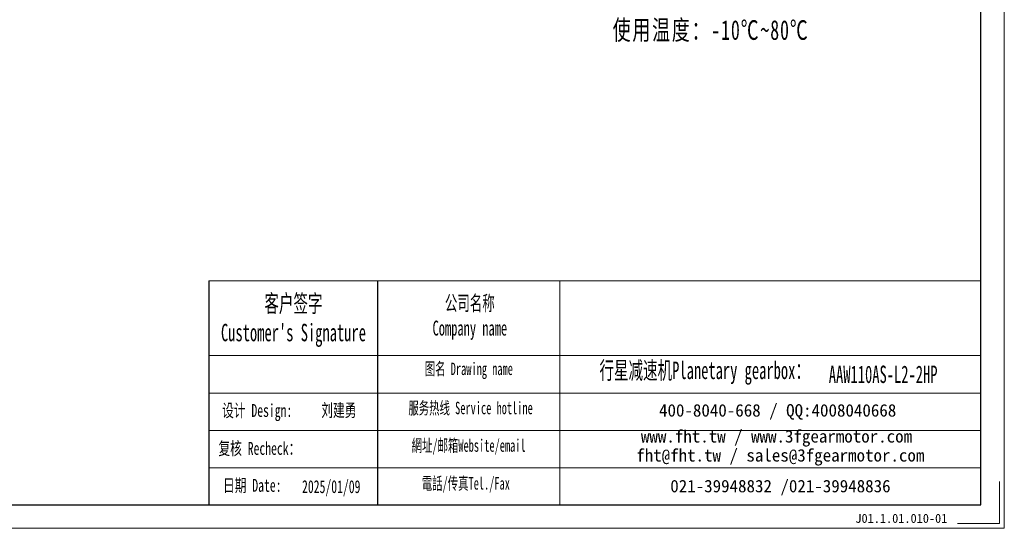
# Model space of a CAD drawing. Header units: millimetres. Extents: x -15 to 785, y -12 to 551.
# Tile 7 of 8: x 385 to 785, y -12 to 194. Entities that reach past the tile are written whole.
import ezdxf

# ---------------------------------------------------------------- set-up
doc = ezdxf.new("R2010")
doc.units = ezdxf.units.MM
doc.layers.add('6文字层', color=3, linetype='Continuous')
doc.layers.add('7标注层', color=4, linetype='Continuous')
for name, color, linetype, lineweight in [('SLD-0', 7, 'Continuous', 18), ('图框_外框线', 7, 'Continuous', 18), ('尺寸线层', 3, 'Continuous', 18)]:
    doc.layers.add(name, color=color, linetype=linetype, lineweight=lineweight)
doc.styles.add('SLDTEXTSTYLE4', font='SimSun.ttf', dxfattribs={"width": 0.611111})
doc.styles.get("Standard").update_dxf_attribs({"font": 'SimSun.ttf'})
doc.styles.add('标准', font='txt', dxfattribs={"width": 0.667})
doc.styles.add('样式 1', font='SimSun.ttf')

msp = doc.modelspace()

# ---------------------------------------------------------------- linework, layer by layer
msp.add_line((529.99973, 88.09931), (529.99973, -2.89124))
at = {"layer": '7标注层', "color": 0}
msp.add_line((461.36158, 88.09931), (461.36158, -2.87568), dxfattribs=at)
at = {"layer": '图框_外框线'}
for p, q in [((461.36158, 88.09931), (529.99973, 88.09931)), ((529.99973, 88.09931), (775.05766, 88.09931)), ((603.95272, 88.09931), (603.95272, -2.87568)), ((461.36158, 57.74088), (529.99973, 57.74088)), ((529.99973, 57.74088), (775.05766, 57.74088)), ((461.36158, 42.56167), (775.05766, 42.56167)), ((461.36158, 27.38246), (775.05766, 27.38246)), ((461.36158, 12.20325), (775.05766, 12.20325))]:
    msp.add_line(p, q, dxfattribs=at)
at = {"layer": '图框_外框线', "color": 3}
msp.add_lwpolyline([(-11.49402, -12.35221), (784.53419, -12.35221), (784.53419, 550.55345), (-11.49402, 550.55345)], close=True, dxfattribs=at)
msp.add_lwpolyline([(-11.49402, -12.35221), (784.53419, -12.35221), (784.53419, 550.55345), (-11.49402, 550.55345)], close=True, dxfattribs=at)
at = {"layer": '图框_外框线', "color": 3, "lineweight": 25}
msp.add_lwpolyline([(35.88861, -2.87568), (775.05766, -2.87568), (775.05766, 541.07692), (35.88861, 541.07692)], close=True, dxfattribs=at)
msp.add_lwpolyline([(35.88861, -2.87568), (775.05766, -2.87568), (775.05766, 541.07692), (35.88861, 541.07692)], close=True, dxfattribs=at)
at = {"layer": '图框_外框线', "color": 3}
msp.add_lwpolyline([(782.63888, 6.60085), (782.63888, -10.4569), (765.58113, -10.4569)], dxfattribs=at)
msp.add_lwpolyline([(782.63888, 6.60085), (782.63888, -10.4569), (765.58113, -10.4569)], dxfattribs=at)

# ---------------------------------------------------------------- texts
at = {"layer": '6文字层', "insert": (724.03627, -6.48131), "char_height": 3.6606563, "width": 45.2921746, "attachment_point": 1, "style": '样式 1'}
msp.add_mtext('J01.1.01.010-01', dxfattribs=at)
at = {"layer": 'SLD-0', "color": 1, "attachment_point": 2}
for s, insert, char_height, width, style in [("{\\fSimSun|b1|i0|c134|p2;客户签字\\PCustomer's Signature}", (495.79896, 82.48288), 7.0836325, 88.1211185, 'SLDTEXTSTYLE4'), ('{\\fSimSun|b1|i0|c134|p2;公司名称\\PCompany name}', (567.44526, 82.10685), 6.071685, 78.609363, 'SLDTEXTSTYLE4'), ('{\\fSimSun|b1|i0|c134|p2;  \\H1.1667x;行星减速机Planetary gearbox\\fSimSun|b0|i0|c134|p2;：}', (660.30966, 55.33311), 6.071685, 95.4932761, 'SLDTEXTSTYLE4'), ('{\\fSimSun|b1|i0|c134|p2;图名 Drawing name}', (567.03023, 54.94281), 5.0597375, 64.7073856, 'SLDTEXTSTYLE4'), ('AAW110AS-L2-2HP', (735.32273, 53.72105), 7.0836325, 51.5509933, 'SLDTEXTSTYLE4'), ('{\\fNSimSun|b0|i0|c134|p49;设计 \\fNSimSun|b0|i0|c0|p49;Design\\fNSimSun|b0|i0|c134|p49;:}', (481.07537, 38.10589), 5.2295091, 32.27827, '标准'), ('{\\fSimSun|b0|i0|c134|p2;刘建勇}', (514.25015, 38.20146), 5.2295091, 49.0316368, '标准'), ('{\\fSimSun|b1|i0|c134|p2;服务热线 Service hotline}', (567.74774, 39.03257), 5.0597375, 72.0902439, 'SLDTEXTSTYLE4'), ('{\\fSimSun|b1|i0|c134|p2;網址/邮箱Website/email}', (566.95989, 23.78837), 5.0597375, 75.0391584, 'SLDTEXTSTYLE4'), ('{\\fNSimSun|b0|i0|c134|p49;复核 Recheck：}', (481.95466, 22.70325), 5.2295091, 37.8902358, '标准'), ('{\\fNSimSun|b0|i0|c134|p49;日期 Date:}', (479.06731, 7.69383), 5.2295091, 29.4756004, '标准'), ('{\\fSimSun|b1|i0|c134|p2;電話/传真Tel./Fax}', (565.82628, 8.42532), 5.0597375, 75.9416596, 'SLDTEXTSTYLE4'), ('{\\fNSimSun|b0|i0|c134|p49;2025/01/09}', (511.14797, 7.17953), 5.2295091, 29.4756004, '标准')]:
    msp.add_mtext(s, dxfattribs=dict(at, insert=insert, char_height=char_height, width=width, style=style))
at = {"layer": 'SLD-0', "color": 1, "char_height": 5.0597375, "attachment_point": 2}
for s, insert, width in [('{\\fSimSun|b1|i0|c134|p2;400-8040-668 / QQ:4008040668}', (692.47218, 38.06577), 147.3163278), ('{\\fSimSun|b1|i0|c134|p2;www.fht.tw / www.3fgearmotor.com }', (692.00565, 27.52702), 147.4821652), ('\\pt60.71685;{\\fSimSun|b1|i0|c134|p2;fht@fht.tw / sales@3fgearmotor.com }', (693.54765, 19.82238), 147.4821652), ('{\\fSimSun|b1|i0|c134|p2;021-39948832 /021-39948836 }', (693.60056, 7.31905), 112.6137898)]:
    msp.add_mtext(s, dxfattribs=dict(at, insert=insert, width=width))
at = {"layer": '尺寸线层', "insert": (625.46337, 332.07172), "char_height": 6.53184, "width": 126.1759819, "attachment_point": 1, "line_spacing_factor": 1.15057, "style": '标准'}
msp.add_mtext('{\\fNSimSun|b0|i0|c134|p49;\\H1.22477x;\\T1.1;性能参数：\\P减速比：1:30-100\\P额定输出力矩：123-230 N.m\\P最大加速力矩：1.5倍额定扭矩\\P额定输入转速：3000 rpm\\P容许径向力：5500 N\\P容许轴向力：5500 N\\P回程间隙：≤12 arcmin\\P使用寿命：＞20000 h\\P使用温度：-10℃~80℃}', dxfattribs=at)

doc.saveas('drawing.dxf')
